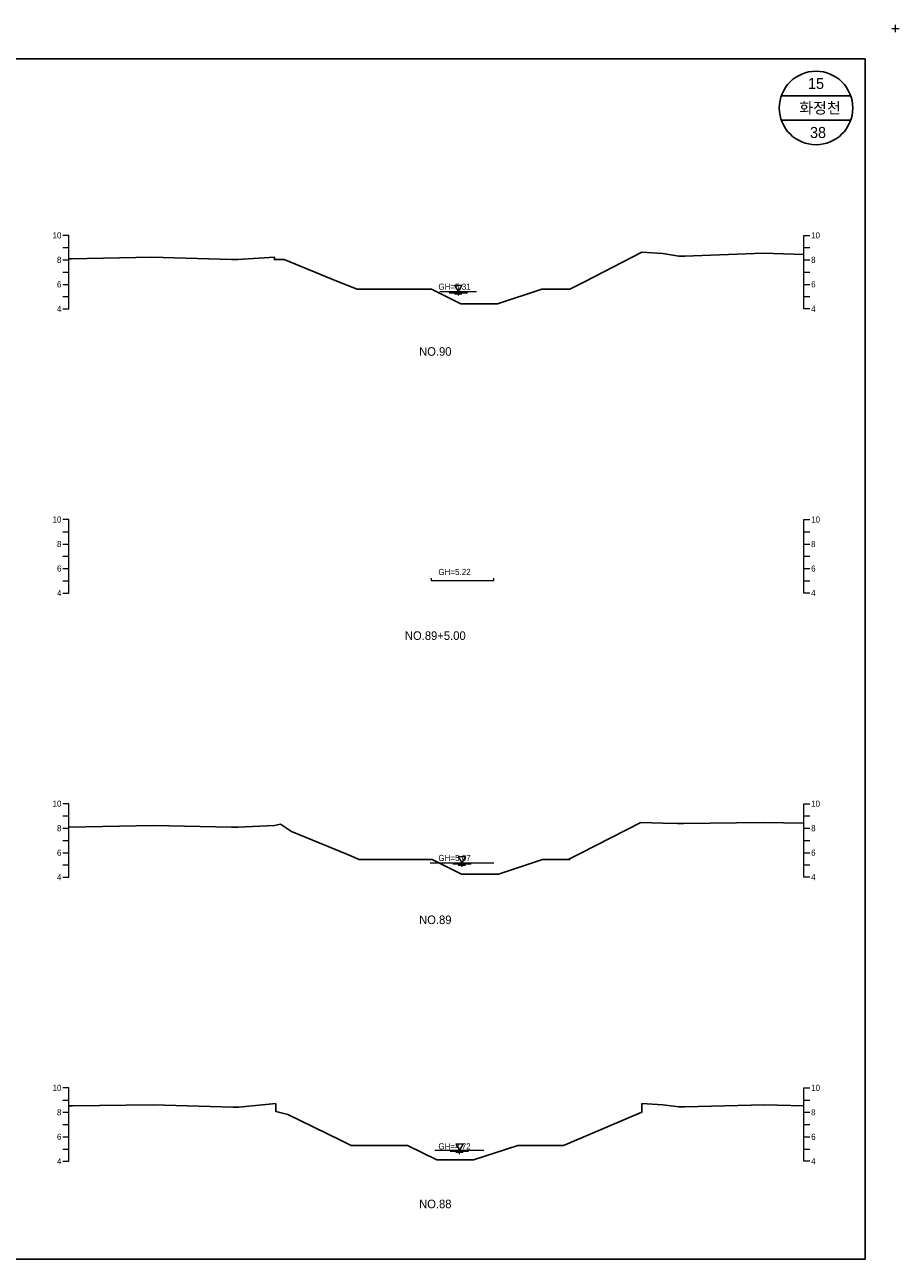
# Model space of a CAD drawing. Header units: metres. Extents: x 14522 to 15395, y -153 to 498.
# Tile 30 of 38: x 14886 to 14958, y 397 to 498. Entities that reach past the tile are written whole.
import ezdxf
from ezdxf.enums import TextEntityAlignment as Align

# ---------------------------------------------------------------- set-up
doc = ezdxf.new("R2010")
doc.units = ezdxf.units.M
doc.linetypes.add('DASHED2', pattern=[9.525, 6.35, -3.175])
for name, color, linetype in [('BOX', 5, 'CONTINUOUS'), ('DT2', 7, 'CONTINUOUS'), ('기본계획용', 33, 'CONTINUOUS')]:
    doc.layers.add(name, color=color, linetype=linetype)
for name, color, linetype, lineweight in [('DT1', 3, 'CONTINUOUS', 0), ('LT1', 4, 'CONTINUOUS', 0), ('ST1', 7, 'CONTINUOUS', 0)]:
    doc.layers.add(name, color=color, linetype=linetype, lineweight=lineweight)
doc.styles.get("Standard").update_dxf_attribs({"font": 'Gulim.ttf'})

# ---------------------------------------------------------------- blocks, each defined once
blk = doc.blocks.new('SWL')
at = {"layer": 'LT1'}
for p, q in [((-15, 0), (15, 0)), ((-3, 5.2), (3, 5.2)), ((-3, 5.2), (0, 0)), ((3, 5.2), (0, 0)), ((-7.5, -0.9), (7.5, -0.9)), ((-3, -1.8), (3, -1.8)), ((-0.4, -2.7), (0.4, -2.7))]:
    blk.add_line(p, q, dxfattribs=at)

msp = doc.modelspace()

# ---------------------------------------------------------------- linework, layer by layer
at = {"layer": 'BOX'}
for p, q in [((14953.83, 492), (14948.17, 492)), ((14953.83, 490), (14948.17, 490))]:
    msp.add_line(p, q, dxfattribs=at)
msp.add_lwpolyline([(14815, 397), (14955, 397), (14955, 495), (14815, 495)], close=True, dxfattribs=at)
msp.add_circle((14951, 491), 3, dxfattribs=at)
at = {"layer": 'DT1'}
for p, q in [((14920.29, 476.01), (14923.29, 476.01)), ((14919.49, 429.37), (14924.69, 429.37)), ((14919.89, 405.92), (14923.89, 405.92))]:
    msp.add_line(p, q, dxfattribs=at)
at = {"layer": 'DT1', "linetype": 'DASHED2'}
msp.add_lwpolyline([(14919.59, 452.62), (14919.59, 452.42), (14924.69, 452.42), (14924.69, 452.62)], dxfattribs=at)
at = {"layer": 'LT1'}
for p, q in [((14957.2, 497.5), (14957.8, 497.5)), ((14957.2, 497.5), (14957.8, 497.5)), ((14957.5, 497.2), (14957.5, 497.8)), ((14957.5, 497.2), (14957.5, 497.8))]:
    msp.add_line(p, q, dxfattribs=at)
at = {"layer": 'ST1'}
for p, q in [((14890, 480.6), (14889.5, 480.6)), ((14890, 474.6), (14890, 480.6)), ((14950, 474.6), (14950, 480.6)), ((14950, 480.6), (14950.5, 480.6)), ((14889.5, 479.6), (14890, 479.6)), ((14950, 479.6), (14950.5, 479.6)), ((14889.5, 478.6), (14890, 478.6)), ((14950, 478.6), (14950.5, 478.6)), ((14889.5, 477.6), (14890, 477.6)), ((14950, 477.6), (14950.5, 477.6)), ((14889.5, 476.6), (14890, 476.6)), ((14950, 476.6), (14950.5, 476.6)), ((14889.5, 475.6), (14890, 475.6)), ((14950, 475.6), (14950.5, 475.6)), ((14889.5, 474.6), (14890, 474.6)), ((14950.5, 474.6), (14950, 474.6)), ((14890, 457.4), (14889.5, 457.4)), ((14890, 451.4), (14890, 457.4)), ((14950, 451.4), (14950, 457.4)), ((14950, 457.4), (14950.5, 457.4)), ((14889.5, 456.4), (14890, 456.4)), ((14950, 456.4), (14950.5, 456.4)), ((14889.5, 455.4), (14890, 455.4)), ((14950, 455.4), (14950.5, 455.4)), ((14889.5, 454.4), (14890, 454.4)), ((14950, 454.4), (14950.5, 454.4)), ((14889.5, 453.4), (14890, 453.4)), ((14950, 453.4), (14950.5, 453.4)), ((14889.5, 452.4), (14890, 452.4)), ((14950, 452.4), (14950.5, 452.4)), ((14889.5, 451.4), (14890, 451.4)), ((14950.5, 451.4), (14950, 451.4)), ((14890, 434.2), (14889.5, 434.2)), ((14890, 428.2), (14890, 434.2)), ((14950, 428.2), (14950, 434.2)), ((14950, 434.2), (14950.5, 434.2)), ((14889.5, 433.2), (14890, 433.2)), ((14950, 433.2), (14950.5, 433.2)), ((14889.5, 432.2), (14890, 432.2)), ((14950, 432.2), (14950.5, 432.2)), ((14889.5, 431.2), (14890, 431.2)), ((14950, 431.2), (14950.5, 431.2)), ((14889.5, 430.2), (14890, 430.2)), ((14950, 430.2), (14950.5, 430.2)), ((14889.5, 429.2), (14890, 429.2)), ((14950, 429.2), (14950.5, 429.2)), ((14889.5, 428.2), (14890, 428.2)), ((14950.5, 428.2), (14950, 428.2)), ((14890, 411), (14889.5, 411)), ((14890, 405), (14890, 411)), ((14950, 405), (14950, 411)), ((14950, 411), (14950.5, 411)), ((14889.5, 410), (14890, 410)), ((14950, 410), (14950.5, 410)), ((14889.5, 409), (14890, 409)), ((14950, 409), (14950.5, 409)), ((14889.5, 408), (14890, 408)), ((14950, 408), (14950.5, 408)), ((14889.5, 407), (14890, 407)), ((14950, 407), (14950.5, 407)), ((14889.5, 406), (14890, 406)), ((14950, 406), (14950.5, 406)), ((14889.5, 405), (14890, 405)), ((14950.5, 405), (14950, 405))]:
    msp.add_line(p, q, dxfattribs=at)
at = {"layer": '기본계획용'}
for points in [[(14890, 478.67), (14890.19, 478.67), (14896.79, 478.82), (14903.29, 478.62), (14903.79, 478.62), (14906.79, 478.82), (14906.79, 478.62), (14907.59, 478.62), (14911.89, 476.87), (14913.54, 476.2), (14919.61, 476.2), (14922.01, 475), (14925.01, 475), (14928.61, 476.2), (14930.89, 476.2), (14932.09, 476.81), (14932.09, 476.81), (14936.79, 479.22), (14938.49, 479.12), (14939.79, 478.91), (14940.29, 478.91), (14946.69, 479.14), (14950, 479.03)], [(14913.54, 476.2), (14919.61, 476.2), (14922.01, 475), (14925.01, 475), (14928.61, 476.2), (14930.89, 476.2)], [(14890, 432.28), (14896.89, 432.42), (14903.29, 432.27), (14903.79, 432.27), (14906.79, 432.42), (14907.29, 432.52), (14908.19, 431.92), (14912.69, 430.07), (14913.7, 429.65), (14919.67, 429.65), (14922.07, 428.45), (14925.07, 428.45), (14928.67, 429.65), (14930.77, 429.65), (14931.79, 430.17), (14936.69, 432.67), (14938.49, 432.62), (14939.69, 432.57), (14940.19, 432.57), (14946.69, 432.67), (14950, 432.6)], [(14913.7, 429.65), (14919.67, 429.65), (14922.07, 428.45), (14925.07, 428.45), (14928.67, 429.65), (14930.92, 429.65)], [(14890, 409.52), (14890.29, 409.52), (14896.89, 409.62), (14903.39, 409.42), (14903.89, 409.42), (14906.89, 409.72), (14906.89, 409.07), (14907.89, 408.82), (14912.19, 406.72), (14913.04, 406.3), (14917.65, 406.3), (14920.05, 405.11), (14923.05, 405.11), (14926.65, 406.3), (14930.38, 406.3), (14930.89, 406.52), (14936.79, 409.02), (14936.79, 409.72), (14938.49, 409.62), (14939.79, 409.46), (14940.29, 409.46), (14946.79, 409.61), (14950, 409.54)], [(14913.04, 406.3), (14917.65, 406.3), (14920.05, 405.11), (14923.05, 405.11), (14926.65, 406.3), (14930.38, 406.3)]]:
    msp.add_lwpolyline(points, dxfattribs=at)

# ---------------------------------------------------------------- block references
at = {"layer": 'DT1', "xscale": 0.1, "yscale": 0.1, "zscale": 0.1}
for p in [(14921.79, 476.01), (14922.09, 429.37), (14921.89, 405.92)]:
    msp.add_blockref('SWL', p, dxfattribs=at)

# ---------------------------------------------------------------- texts
at = {"layer": 'DT1'}
for s, p in [('10', (14889.4, 480.6)), ('8', (14889.4, 478.6)), ('6', (14889.4, 476.6)), ('4', (14889.4, 474.6)), ('10', (14889.4, 457.4)), ('8', (14889.4, 455.4)), ('6', (14889.4, 453.4)), ('4', (14889.4, 451.4)), ('10', (14889.4, 434.2)), ('8', (14889.4, 432.2)), ('6', (14889.4, 430.2)), ('4', (14889.4, 428.2)), ('10', (14889.4, 411)), ('8', (14889.4, 409)), ('6', (14889.4, 407)), ('4', (14889.4, 405))]:
    msp.add_text(s, height=0.5, dxfattribs=at).set_placement(p, align=Align.MIDDLE_RIGHT)
for s, p in [('10', (14950.6, 480.6)), ('8', (14950.6, 478.6)), ('6', (14950.6, 476.6)), ('4', (14950.6, 474.6)), ('10', (14950.6, 457.4)), ('8', (14950.6, 455.4)), ('6', (14950.6, 453.4)), ('4', (14950.6, 451.4)), ('10', (14950.6, 434.2)), ('8', (14950.6, 432.2)), ('6', (14950.6, 430.2)), ('4', (14950.6, 428.2)), ('10', (14950.6, 411)), ('8', (14950.6, 409)), ('6', (14950.6, 407)), ('4', (14950.6, 405))]:
    msp.add_text(s, height=0.5, dxfattribs=at).set_placement(p, align=Align.MIDDLE_LEFT)
for s, p in [('GH=5.31', (14921.49, 476.41)), ('GH=5.31', (14921.49, 476.41)), ('GH=5.22', (14921.49, 453.12)), ('GH=5.22', (14921.49, 453.12)), ('GH=5.07', (14921.49, 429.77)), ('GH=5.07', (14921.49, 429.77)), ('GH=4.72', (14921.49, 406.22)), ('GH=4.72', (14921.49, 406.22))]:
    msp.add_text(s, height=0.5, dxfattribs=at).set_placement(p, align=Align.MIDDLE_CENTER)
at = {"layer": 'DT2'}
for s, height, p in [(' 15 ', 0.9, (14951, 493)), ('  화정천', 0.9, (14951, 491)), (' 38', 0.9, (14951, 489)), ('NO.90', 0.7, (14919.92, 471.12)), ('NO.89+5.00', 0.7, (14919.92, 447.92)), ('NO.89', 0.7, (14919.92, 424.72)), ('NO.88', 0.7, (14919.92, 401.52))]:
    msp.add_text(s, height=height, dxfattribs=at).set_placement(p, align=Align.MIDDLE_CENTER)

doc.saveas('drawing.dxf')
